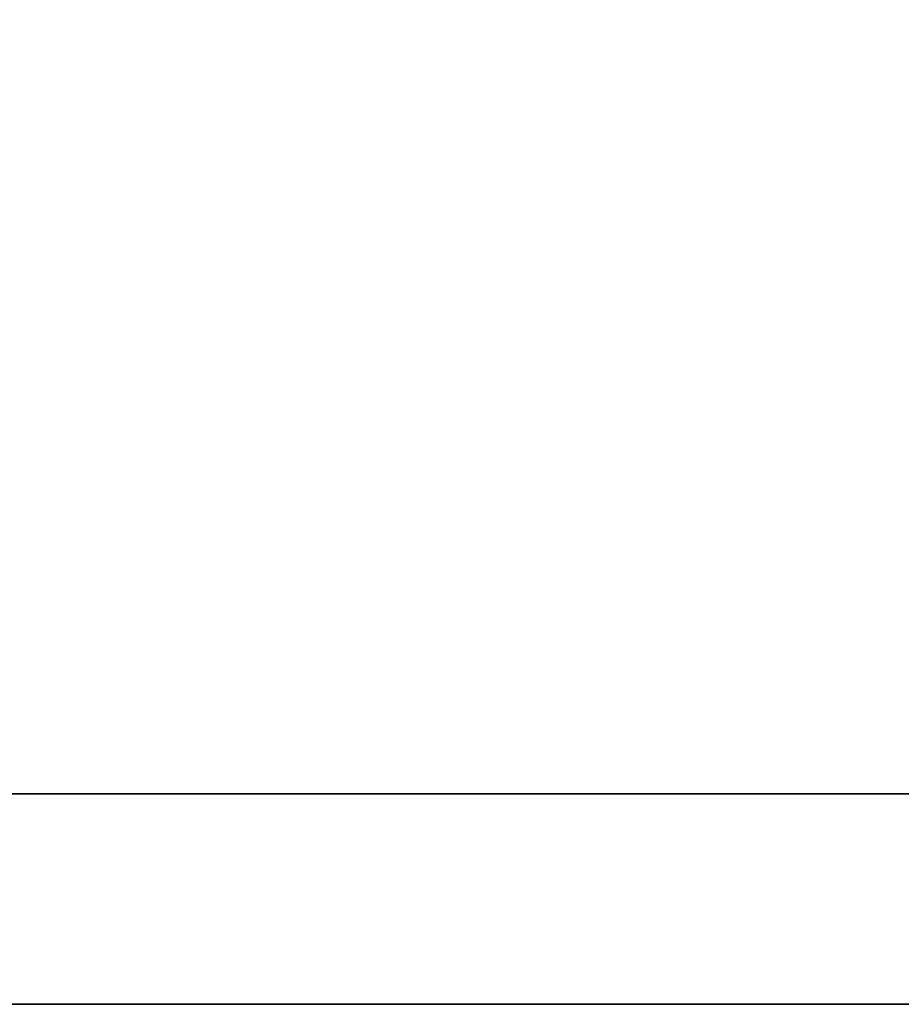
# Model space of a CAD drawing. Header units: millimetres. Extents: x 4 to 135, y 7 to 96.
# Tile 11 of 69: x 112.564 to 112.851, y 44.776 to 45.097. Entities that reach past the tile are written whole.
import ezdxf

# ---------------------------------------------------------------- set-up
doc = ezdxf.new("R2010")
doc.units = ezdxf.units.MM
doc.header["$LTSCALE"] = 0.1
doc.layers.get('0').update_dxf_attribs({"linetype": 'CONTINUOUS'})

# ---------------------------------------------------------------- blocks, each defined once
blk = doc.blocks.new('A$C06d8bffe')
at = {"lineweight": 35}
blk.add_open_spline([(18.84191, 1.13088), (18.84191, 1.13088), (18.84191, 0.89505), (18.84191, 0.89505), (18.84191, 0.89505), (18.84191, 0.89505), (18.84191, 0.87888), (18.84191, 0.87888), (18.84191, 0.87888), (18.84191, 0.87888), (18.82574, 0.87888), (18.82574, 0.87888), (18.82574, 0.87888), (18.82574, 0.87888), (5.04596, 0.87888), (5.04596, 0.87888), (5.04596, 0.87888), (5.04596, 0.87888), (5.04596, 0.81042), (5.04596, 0.81042), (5.04596, 0.81042), (5.04596, 0.81042), (19.42844, 0.81042), (19.42844, 0.81042), (19.42844, 0.81042), (19.42844, 0.81042), (18.84191, 1.13088), (18.84191, 1.13088)], degree=3, knots=[0, 0, 0, 0, 0.142857, 0.142857, 0.142857, 0.142857, 0.285714, 0.285714, 0.285714, 0.285714, 0.428571, 0.428571, 0.428571, 0.428571, 0.571429, 0.571429, 0.571429, 0.571429, 0.714286, 0.714286, 0.714286, 0.714286, 0.857143, 0.857143, 0.857143, 0.857143, 1, 1, 1, 1], dxfattribs=at)

msp = doc.modelspace()

# ---------------------------------------------------------------- block references
at = {"color": 0}
msp.add_blockref('A$C06d8bffe', (103.34169, 43.96575), dxfattribs=at)

doc.saveas('drawing.dxf')
